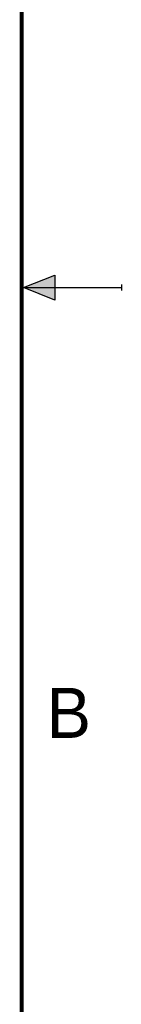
# Model space of a CAD drawing. Header units: inches. Extents: x 0 to 22, y 0 to 17.
# Tile 10 of 14: x 21.5 to 22, y 4.9 to 9.8. Entities that reach past the tile are written whole.
import ezdxf

# ---------------------------------------------------------------- set-up
doc = ezdxf.new("R2010")
doc.units = ezdxf.units.IN
doc.header["$LTSCALE"] = 1.21
doc.header["$MEASUREMENT"] = 0
doc.layers.get('0').update_dxf_attribs({"linetype": 'CONTINUOUS'})
doc.styles.get("Standard").update_dxf_attribs({"font": 'txt', "width": 0.8})

msp = doc.modelspace()

# ---------------------------------------------------------------- hatches: boundary and pattern name
at = {"linetype": 'CONTINUOUS'}
msp.add_hatch(color=2, dxfattribs=at).paths.add_polyline_path([(21.6663, 8.5625), (21.6663, 8.4375), (21.51, 8.5)])

# ---------------------------------------------------------------- linework, layer by layer
at = {"color": 2, "linetype": 'CONTINUOUS'}
for p, q in [((21.51, 8.5), (21.6663, 8.5625)), ((21.6663, 8.5625), (21.6663, 8.4375)), ((22, 8.515), (22, 8.485)), ((21.51, 8.5), (22, 8.5)), ((21.6663, 8.4375), (21.51, 8.5))]:
    msp.add_line(p, q, dxfattribs=at)
at = {"color": 7, "linetype": 'CONTINUOUS', "const_width": 0.02}
msp.add_lwpolyline([(21.5, 0.5), (21.5, 16.5)], dxfattribs=at)

# ---------------------------------------------------------------- texts
at = {"color": 2, "linetype": 'CONTINUOUS'}
msp.add_text('B', height=0.25, dxfattribs=at).set_placement((21.625, 6.25))

doc.saveas('drawing.dxf')
